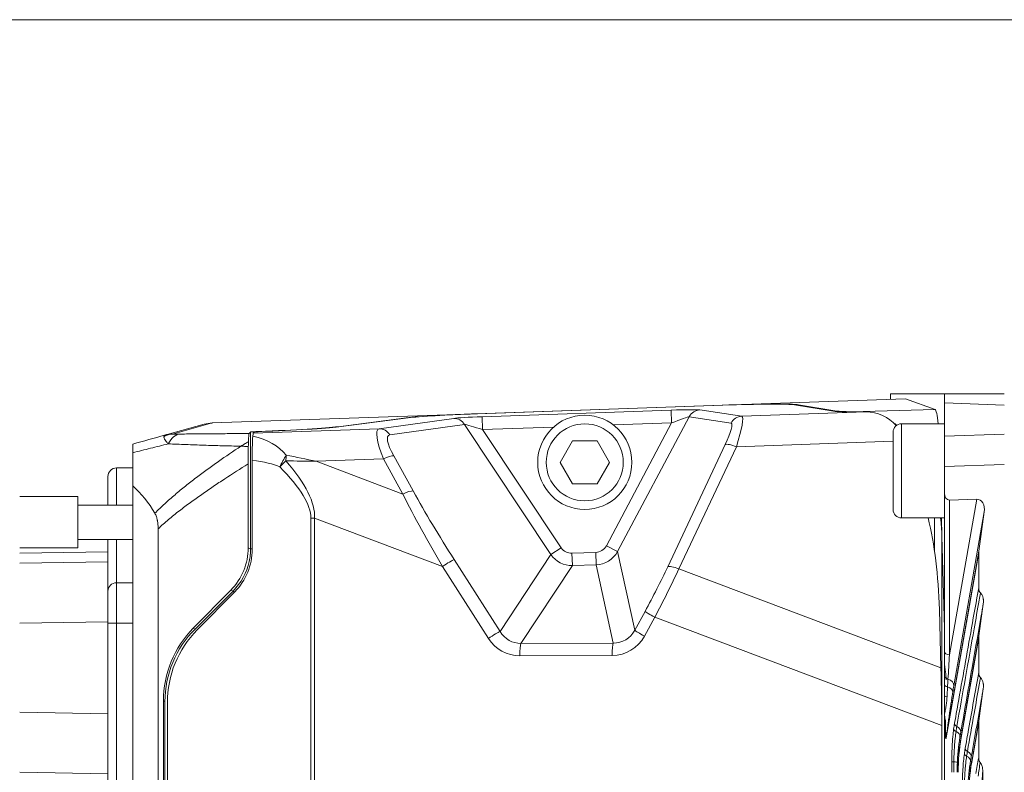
# Model space of a CAD drawing. Header units: millimetres. Extents: x 0 to 837, y 0 to 589.
# Tile 84 of 166: x 418 to 476, y 336 to 380. Entities that reach past the tile are written whole.
import ezdxf

# ---------------------------------------------------------------- set-up
doc = ezdxf.new("R2010")
doc.units = ezdxf.units.MM
doc.layers.add('1', color=7, linetype='Continuous', true_color=0xffffff)

msp = doc.modelspace()

# ---------------------------------------------------------------- linework, layer by layer
at = {"layer": '1', "color": 251, "linetype": 'Continuous', "lineweight": 18}
for p, q in [((510.845, 380.215), (373.329, 380.215)), ((424.995, 354.029), (424.045, 354.029)), ((423.545, 351.859), (423.545, 353.529)), ((423.545, 346.829), (423.545, 349.859)), ((424.995, 347.329), (424.045, 347.329)), ((423.545, 344.959), (423.545, 346.829)), ((423.545, 276.759), (423.545, 344.959))]:
    msp.add_line(p, q, dxfattribs=at)
at = {"layer": '1', "color": 9, "linetype": 'Continuous', "lineweight": 18}
for p, q in [((469.245, 358.04), (469.245, 358.359)), ((472.395, 358.359), (469.245, 358.359)), ((472.395, 357.829), (472.395, 358.359)), ((472.395, 358.359), (475.895, 358.359)), ((445.053, 357.195), (459.451, 357.698)), ((445.125, 357.197), (459.416, 357.696)), ((470.12, 358.07), (459.451, 357.698)), ((463.65, 357.72), (465.924, 357.349)), ((463.883, 357.723), (466.121, 357.357)), ((471.848, 357.441), (470.12, 358.07)), ((472.395, 355.883), (472.395, 357.829)), ((445.053, 357.195), (429.637, 356.657)), ((467.368, 357.303), (467.806, 357.303)), ((426.88, 355.949), (429.167, 356.585)), ((429.632, 356.656), (429.637, 356.657)), ((440.824, 356.944), (436.984, 356.441)), ((437.172, 356.445), (441.085, 356.958)), ((431.798, 356.047), (431.878, 356.131)), ((432.097, 356.123), (432.035, 356.058)), ((472.395, 354.116), (472.395, 355.883)), ((424.995, 352.993), (424.995, 354.922)), ((431.74, 349.373), (431.74, 354.267)), ((431.972, 354.469), (431.972, 349.276)), ((472.395, 352.564), (472.395, 354.116)), ((424.995, 268.726), (424.995, 352.993)), ((472.395, 343.324), (472.395, 352.564)), ((474.287, 352.205), (472.695, 352.15)), ((474.726, 351.462), (474.404, 349.168)), ((472.218, 351.109), (472.248, 350.042)), ((426.477, 350.473), (426.477, 271.246)), ((472.506, 338.313), (474.404, 349.168)), ((474.398, 347.026), (474.398, 349.084)), ((428.526, 344.668), (430.725, 346.895)), ((430.957, 346.799), (428.759, 344.571)), ((472.102, 345.77), (472.194, 342.356)), ((474.404, 344.219), (474.668, 346.102)), ((473.376, 338.334), (474.404, 344.219)), ((474.398, 344.135), (474.398, 342.076)), ((472.395, 341.895), (472.395, 343.324)), ((474.404, 339.269), (474.668, 341.152)), ((426.786, 340.421), (426.786, 281.298)), ((472.395, 340.744), (472.395, 339.604)), ((427.019, 281.394), (427.019, 340.324)), ((472.395, 338.889), (472.395, 339.604)), ((473.989, 336.894), (474.404, 339.269)), ((472.238, 282.736), (472.238, 338.983)), ((472.395, 338.889), (472.395, 282.829)), ((474.398, 337.092), (474.398, 339.185)), ((474.64, 285.4), (474.64, 336.319))]:
    msp.add_line(p, q, dxfattribs=at)
at = {"layer": '1', "color": 9, "linetype": 'Continuous', "lineweight": 13}
for p, q in [((463.883, 357.723), (463.883, 357.682)), ((475.895, 357.706), (472.395, 357.829)), ((445.402, 357.023), (456.442, 357.408)), ((456.442, 357.408), (456.468, 356.659)), ((458.123, 357.424), (460.564, 357.047)), ((460.564, 357.047), (467.806, 357.303)), ((466.121, 357.329), (466.121, 357.357)), ((466.946, 357.316), (471.848, 357.441)), ((429.637, 356.657), (427.321, 356.013)), ((439.38, 356.318), (443.741, 356.928)), ((444.365, 356.576), (440.004, 355.966)), ((440.824, 356.923), (440.824, 356.944)), ((449.422, 348.971), (444.365, 356.576)), ((445.402, 357.023), (445.428, 356.274)), ((452.657, 349.491), (456.468, 356.659)), ((456.468, 356.659), (453.07, 356.541)), ((457.497, 357.021), (453.309, 349.145)), ((459.938, 356.645), (457.497, 357.021)), ((431.878, 349.315), (431.878, 356.131)), ((432.035, 356.058), (439.38, 356.318)), ((432.37, 356.165), (432.37, 356.152)), ((436.984, 356.441), (436.984, 356.423)), ((449.572, 356.418), (445.428, 356.274)), ((445.428, 356.274), (450.02, 349.369)), ((472.395, 355.883), (475.895, 356.005)), ((456.238, 348.261), (459.596, 355.394)), ((469.395, 355.589), (460.248, 355.267)), ((460.248, 355.267), (456.89, 348.133)), ((439.638, 354.558), (435.709, 354.419)), ((435.709, 354.419), (440.773, 352.507)), ((440.773, 352.507), (439.638, 354.558)), ((440.235, 354.736), (441.371, 352.686)), ((475.895, 354.239), (472.395, 354.116)), ((472.695, 343.112), (474.287, 352.205)), ((472.695, 352.15), (472.695, 343.112)), ((474.726, 351.462), (472.948, 341.308)), ((435.4, 270.621), (435.4, 351.097)), ((435.617, 351.097), (435.4, 351.097)), ((443.083, 348.279), (435.617, 351.097)), ((435.617, 351.097), (435.617, 270.621)), ((471.814, 349.189), (471.814, 351.108)), ((472.248, 350.042), (472.395, 344.668)), ((472.248, 350.042), (472.248, 271.677)), ((431.74, 349.373), (431.878, 349.315)), ((431.878, 349.315), (431.972, 349.315)), ((449.422, 348.971), (450.02, 349.369)), ((450.647, 349.049), (452.034, 349.097)), ((450.672, 348.325), (450.647, 349.049)), ((452.059, 348.373), (452.034, 349.097)), ((453.309, 349.145), (452.657, 349.491)), ((453.309, 349.145), (454.314, 344.551)), ((474.398, 349.084), (472.508, 338.271)), ((443.767, 348.676), (446.448, 344.474)), ((446.448, 344.474), (449.422, 348.971)), ((445.765, 344.077), (443.083, 348.279)), ((450.672, 348.325), (447.668, 343.782)), ((452.059, 348.373), (450.672, 348.325)), ((453.059, 343.803), (452.059, 348.373)), ((456.89, 348.133), (472.194, 342.356)), ((428.634, 344.623), (430.854, 346.842)), ((430.854, 346.842), (430.725, 346.895)), ((430.854, 346.842), (430.927, 346.768)), ((454.314, 344.551), (454.915, 345.655)), ((455.482, 345.308), (454.881, 344.204)), ((472.238, 338.983), (455.482, 345.308)), ((428.526, 344.668), (428.634, 344.623)), ((474.398, 344.135), (473.377, 338.293)), ((447.668, 343.782), (453.059, 343.803)), ((452.998, 343.079), (447.608, 343.058)), ((426.878, 340.382), (426.786, 340.421)), ((426.878, 281.336), (426.878, 340.382)), ((474.398, 339.185), (473.99, 336.852)), ((473.307, 338.334), (473.376, 338.334)), ((473.923, 336.894), (473.989, 336.894))]:
    msp.add_line(p, q, dxfattribs=at)
at = {"layer": '1', "color": 27, "linetype": 'Continuous', "lineweight": 13}
msp.add_line((469.895, 356.609), (469.895, 351.109), dxfattribs=at)
at = {"layer": '1', "color": 27, "linetype": 'Continuous', "lineweight": 18}
for p, q in [((472.395, 356.609), (469.895, 356.609)), ((469.395, 351.609), (469.395, 356.109)), ((450.673, 355.609), (449.952, 354.359)), ((452.117, 355.609), (450.673, 355.609)), ((452.838, 354.359), (452.117, 355.609)), ((449.952, 354.359), (450.673, 353.109)), ((452.117, 353.109), (452.838, 354.359)), ((450.673, 353.109), (452.117, 353.109)), ((469.895, 351.109), (472.395, 351.109))]:
    msp.add_line(p, q, dxfattribs=at)
at = {"layer": '1', "color": 251, "linetype": 'Continuous', "lineweight": 13}
for p, q in [((424.045, 354.029), (424.045, 351.859)), ((424.045, 349.859), (424.045, 347.329)), ((424.045, 347.329), (424.045, 344.959)), ((424.045, 344.959), (423.545, 344.959)), ((424.045, 344.959), (424.045, 276.759)), ((424.995, 344.959), (424.045, 344.959))]:
    msp.add_line(p, q, dxfattribs=at)
at = {"layer": '1', "color": 252, "linetype": 'Continuous', "lineweight": 18}
for p, q in [((421.795, 352.359), (418.395, 352.359)), ((421.795, 349.359), (421.795, 352.359)), ((424.995, 351.859), (421.795, 351.859)), ((421.795, 349.859), (424.995, 349.859)), ((418.395, 349.359), (421.795, 349.359)), ((418.395, 348.461), (423.545, 348.551)), ((423.545, 336.168), (418.395, 336.258))]:
    msp.add_line(p, q, dxfattribs=at)
at = {"layer": '1', "color": 252, "linetype": 'Continuous', "lineweight": 13}
for p, q in [((418.395, 349.047), (423.545, 349.137)), ((423.545, 345.051), (418.395, 344.962)), ((418.395, 339.757), (423.545, 339.667))]:
    msp.add_line(p, q, dxfattribs=at)
at = {"layer": '1', "color": 27, "linetype": 'Continuous', "lineweight": 18}
msp.add_circle((451.395, 354.359), 2.75, dxfattribs=at)
at = {"layer": '1', "color": 27, "linetype": 'Continuous', "lineweight": 13}
msp.add_circle((451.395, 354.359), 2.25, dxfattribs=at)
at = {"layer": '1', "color": 9, "linetype": 'Continuous', "lineweight": 18}
msp.add_arc((429.702, 354.658), 2, 92, 105.52404, dxfattribs=at)
at = {"layer": '1', "color": 27, "linetype": 'Continuous', "lineweight": 18}
for centre, start, end in [((469.895, 356.109), 90, 180), ((469.895, 351.609), 180, 270)]:
    msp.add_arc(centre, 0.5, start, end, dxfattribs=at)
at = {"layer": '1', "color": 251, "linetype": 'Continuous', "lineweight": 18}
for centre in [(424.045, 353.529), (424.045, 346.829)]:
    msp.add_arc(centre, 0.5, 90, 180, dxfattribs=at)
at = {"layer": '1', "color": 9, "linetype": 'Continuous', "lineweight": 18}
for centre, major_axis, ratio, start_param, end_param in [((459.416, 357.546), (4.3, 0.15), 0.034899, 0.173313, 1.569576), ((459.451, 357.54), (4.5, 0.157), 0.034899, 0.173313, 1.569576), ((445.053, 357.038), (4.5, 0.157), 0.034899, 1.569576, 2.791307), ((445.125, 357.047), (4.3, 0.15), 0.034899, 1.569576, 2.791307), ((471.045, 357.559), (5.2, 0.182), 0.034899, 3.314905, 3.925771), ((471.045, 357.559), (5, 0.175), 0.034899, 3.314905, 3.749913), ((467.72, 354.799), (1.471, 2.063), 0.964152, 6.063868, 6.885417), ((471.836, 354.441), (0.003, 3.001), 0.092856, 5.519704, 6.249444), ((466.613, 354.309), (4.27, 0.253), 0.700952, 0.747587, 0.795082), ((432.378, 356.148), (0.5, 0.017), 0.034899, 1.586292, 3.105466), ((432.038, 353.558), (0, 2.502), 0.034914, 0.036143, 0.361703), ((432.897, 356.15), (0.8, 0.028), 0.034899, 1.671526, 3.105466), ((432.286, 356.337), (5, 0.175), 0.034899, 4.727885, 5.932899), ((432.286, 356.337), (5.2, 0.182), 0.034899, 4.813118, 5.932899), ((421.246, 347.359), (0, -7.136), 0.855901, 2.169887, 2.480789), ((472.695, 352.574), (0.015, 0.424), 0.706247, 1.620082, 3.190878), ((474.225, 351.496), (0.147, 0.702), 0.696643, 4.80855, 6.453082), ((469.114, 344.915), (0, -9.813), 0.305731, 1.658063, 2.253984), ((470.753, 348.244), (0.44, 5.094), 0.281545, 5.09714, 5.333785), ((428.27, 349.361), (0.63, 3.444), 0.99062, 4.11013, 4.895023), ((428.503, 349.264), (0.63, 3.444), 0.99062, 4.11013, 4.895023), ((474.705, 349.148), (0.088, 0.423), 0.693559, 1.666561, 1.863397), ((432.734, 340.441), (1.08, 5.904), 0.99062, 0.968537, 1.753431), ((432.967, 340.344), (1.08, 5.904), 0.99062, 0.968537, 1.753431), ((474.705, 344.198), (0.088, 0.423), 0.693559, 1.666561, 1.863397), ((471.349, 339.752), (0.064, -10.708), 0.082871, 1.498451, 1.816016), ((474.705, 339.248), (0.088, 0.423), 0.693559, 1.666561, 1.863397)]:
    msp.add_ellipse(centre, major_axis=major_axis, ratio=ratio, start_param=start_param, end_param=end_param, dxfattribs=at)
at = {"layer": '1', "color": 9, "linetype": 'Continuous', "lineweight": 13}
for centre, major_axis, ratio, start_param, end_param in [((456.414, 357.355), (1.731, 0.061), 0.030233, 0.157058, 1.553322), ((458.15, 356.675), (0.114, 0.741), 0.983008, 0.191286, 1.240602), ((445.436, 356.972), (1.761, 0.061), 0.029726, 1.58912, 2.865638), ((443.767, 356.178), (-0.104, 0.743), 0.947853, 5.139714, 6.173462), ((445.462, 356.222), (1.136, -0.356), 0.032539, 1.610954, 2.887472), ((456.44, 356.606), (1.069, 0.414), 0.034508, 0.134597, 1.53086), ((458.979, 354.861), (0.975, 1.778), 0.151314, 5.098676, 6.338048), ((460.59, 356.298), (0.114, 0.741), 0.983008, 0.191286, 1.240602), ((459.631, 354.514), (0.938, 2.531), 0.124782, 5.060154, 6.299526), ((427.374, 354.515), (-0.046, -1.499), 0.88294, 3.215997, 3.603603), ((427.823, 354.514), (-0.01, 1.5), 0.633083, 0.0451, 0.900403), ((440.569, 353.86), (1.221, -2.447), 0.20622, 3.082841, 4.322213), ((439.406, 355.569), (-0.104, 0.743), 0.947853, 5.139714, 6.173462), ((441.167, 354.257), (1.231, -1.683), 0.25173, 3.007303, 4.246675), ((430.787, 353.514), (3.602, 0.172), 0.693136, 0.460322, 1.192217), ((460.248, 355.047), (0.679, -0.319), 0.266611, 1.695626, 2.960434), ((433.971, 354.087), (0.673, 1.341), 0.232878, 1.149993, 1.68719), ((433.971, 354.087), (0.087, 1.497), 0.037614, 1.093618, 1.33391), ((430.399, 353.514), (3.588, 0.137), 0.278524, 0.468187, 1.106136), ((433.971, 354.087), (1.063, 1.058), 0.185774, 1.419619, 1.755243), ((379.694, 372.641), (55.804, -22.098), 0.165852, 0.056227, 0.31147), ((439.638, 354.338), (0.656, 0.363), 0.258385, 0.30495, 1.428694), ((379.306, 372.641), (56.009, -22.011), 0.140612, 0.055204, 0.310448), ((440.773, 352.288), (0.656, 0.363), 0.258385, 0.30495, 1.428694), ((447.117, 347.189), (8.664, -13.673), 0.177711, 4.203385, 4.52095), ((447.715, 347.586), (8.925, -12.971), 0.17075, 4.194303, 4.511868), ((450.657, 349.826), (-0.435, -0.659), 0.949906, 5.901528, 6.878231), ((451.997, 349.873), (-0.166, 0.759), 0.96485, 2.967282, 3.990561), ((451.997, 349.873), (0.321, -1.466), 0.99936, 6.108874, 7.132153), ((428.375, 349.317), (3.237, -1.341), 0.999083, 5.890739, 6.460917), ((443.169, 348.279), (0.632, 0.403), 0.061968, 0.294862, 1.667596), ((450.657, 349.826), (0.828, 1.253), 0.998681, 2.759935, 3.736639), ((453.517, 346.583), (4.437, 8.209), 0.179133, 4.69613, 5.013695), ((454.169, 346.237), (4.694, 8.915), 0.158202, 4.691546, 5.00911), ((456.89, 347.914), (0.679, -0.319), 0.266611, 1.695626, 2.960434), ((455.568, 345.308), (-0.659, 0.359), 0.055088, 0.174801, 1.469922), ((432.881, 340.38), (5.547, -2.297), 0.999405, 2.749146, 3.534039), ((445.851, 344.077), (0.632, 0.403), 0.061968, 0.294862, 1.667596), ((447.723, 345.389), (0.49, 1.542), 0.920728, 2.461031, 3.437734), ((452.974, 345.41), (0.725, -1.464), 0.912907, 5.842309, 6.865588), ((454.967, 344.204), (-0.659, 0.359), 0.055088, 0.174801, 1.469922), ((447.637, 345.389), (0.464, 2.288), 0.957638, 2.360525, 3.337228), ((452.888, 345.41), (1.166, -2.051), 0.949146, 5.792053, 6.815332), ((447.694, 343.058), (-0.003, 0.75), 0.114651, 0.263578, 1.57034), ((453.084, 343.079), (-0.003, 0.75), 0.114651, 0.263578, 1.57034), ((472.695, 343.324), (0.3, 0), 0.707107, 3.141593, 4.712389), ((472.695, 342.759), (0.297, 4.591), 0.004973, 1.494033, 1.80351), ((472.695, 341.895), (0.3, 0), 0.6788, 3.141593, 4.405334), ((472.453, 341.378), (-0.493, 0.086), 0.701748, 3.190125, 4.52518), ((472.695, 341.385), (0.3, 0), 0.513377, 3.141593, 4.321642), ((472.39, 341.006), (0.493, -0.081), 0.555445, 0.041575, 1.267017), ((472.761, 339.534), (0.353, 2.514), 0.034118, 0.792025, 0.983898), ((472.695, 340.744), (0.3, 0), 0.315085, 3.141593, 4.215234), ((472.69, 338.889), (0.299, 0.018), 0.328285, 2.387109, 2.956704), ((473.233, 338.777), (0.297, -0.04), 0.598925, 3.360171, 4.235599), ((473.283, 339.102), (0.295, -0.053), 0.705087, 3.388987, 4.270432), ((472.856, 338.66), (0.492, -0.086), 0.704461, 0.048716, 1.126989), ((472.803, 338.271), (0.296, -0.052), 0.698672, 3.18992, 3.386756), ((472.812, 338.404), (0.493, -0.083), 0.609677, 0.043617, 1.114325), ((491.836, 336.253), (18.641, 0), 0.804669, 3.002399, 3.141593), ((491.541, 336.253), (18.341, 0), 0.801466, 3.002399, 3.141593), ((473.672, 338.293), (0.296, -0.052), 0.698672, 3.18992, 3.386756), ((473.904, 337.641), (0.295, -0.053), 0.705086, 3.388986, 4.257511), ((473.857, 337.337), (0.297, -0.04), 0.605431, 3.361541, 4.224726), ((473.428, 336.963), (0.493, -0.083), 0.615754, 0.043878, 1.102534), ((473.469, 337.204), (0.492, -0.086), 0.704438, 0.048714, 1.114067), ((473.122, 336.86), (-0.3, -0.001), 0.013532, 5.33518, 6.108636), ((472.656, 336.867), (0.5, -0.02), 0.017085, 0.034884, 0.948081), ((492.45, 334.812), (18.641, 0), 0.804669, 3.002399, 3.141593), ((492.154, 334.812), (18.341, 0), 0.801466, 3.002399, 3.141593), ((474.286, 336.852), (0.296, -0.052), 0.698672, 3.18992, 3.386756)]:
    msp.add_ellipse(centre, major_axis=major_axis, ratio=ratio, start_param=start_param, end_param=end_param, dxfattribs=at)
at = {"layer": '1', "color": 9, "linetype": 'Continuous', "lineweight": 18}
for points in [[(467.09, 357.311), (467.041, 357.314), (466.992, 357.316), (466.946, 357.316)], [(424.995, 355.426), (425.621, 355.6), (426.25, 355.774), (426.88, 355.949)], [(472.395, 341.385), (472.395, 341.477), (472.395, 341.654), (472.395, 341.817), (472.395, 341.895)], [(472.395, 340.744), (472.395, 340.857), (472.395, 341.076), (472.395, 341.284), (472.395, 341.385)]]:
    msp.add_open_spline(points, degree=3, dxfattribs=at)
at = {"layer": '1', "color": 9, "linetype": 'Continuous', "lineweight": 13}
for points, knots in [([(426.825, 355.875), (426.831, 355.897), (426.839, 355.914), (426.853, 355.932), (426.86, 355.94), (426.868, 355.945), (426.874, 355.947), (426.877, 355.949), (426.88, 355.949)], [0, 0, 0, 0, 0.5, 0.5, 0.75, 0.875, 0.875, 1, 1, 1, 1]), ([(426.88, 355.949), (426.897, 355.954), (426.916, 355.959), (426.952, 355.968), (427.006, 355.98), (427.061, 355.99), (427.172, 356.006), (427.246, 356.012), (427.321, 356.013)], [0, 0, 0, 0, 0.125, 0.125, 0.25, 0.5, 0.5, 1, 1, 1, 1]), ([(427.321, 356.013), (427.334, 356.013), (427.349, 356.013), (427.38, 356.012), (427.397, 356.012), (427.432, 356.012), (427.45, 356.012), (427.487, 356.011), (427.506, 356.011), (427.564, 356.011), (427.604, 356.012), (427.686, 356.012), (427.728, 356.012), (427.77, 356.012)], [0, 0, 0, 0, 0.125, 0.125, 0.25, 0.25, 0.375, 0.375, 0.5, 0.5, 0.75, 0.75, 1, 1, 1, 1]), ([(427.77, 356.012), (428.095, 356.014), (428.423, 356.017), (429.086, 356.022), (429.42, 356.025), (430.093, 356.031), (430.432, 356.034), (431.112, 356.04), (431.454, 356.044), (431.798, 356.047)], [0, 0, 0, 0, 0.25, 0.25, 0.5, 0.5, 0.75, 0.75, 1, 1, 1, 1]), ([(427.073, 355.441), (426.725, 355.353), (426.378, 355.266), (425.685, 355.092), (425.34, 355.007), (424.995, 354.922)], [0, 0, 0, 0, 0.5, 0.5, 1, 1, 1, 1]), ([(427.073, 355.441), (427.03, 355.485), (426.991, 355.527), (426.925, 355.608), (426.896, 355.647), (426.869, 355.693), (426.863, 355.703), (426.854, 355.721), (426.841, 355.747), (426.832, 355.772), (426.825, 355.797), (426.823, 355.804), (426.821, 355.82), (426.82, 355.827), (426.82, 355.849), (426.821, 355.863), (426.825, 355.875)], [0, 0, 0, 0, 0.25, 0.25, 0.5, 0.5, 0.5625, 0.5625, 0.625, 0.75, 0.75, 0.8125, 0.8125, 0.875, 0.875, 1, 1, 1, 1]), ([(431.314, 355.301), (430.95, 355.309), (430.587, 355.318), (429.867, 355.338), (429.51, 355.349), (428.8, 355.372), (428.449, 355.384), (427.754, 355.411), (427.411, 355.426), (427.073, 355.441)], [0, 0, 0, 0, 0.25, 0.25, 0.5, 0.5, 0.75, 0.75, 1, 1, 1, 1]), ([(431.314, 355.301), (431.384, 355.347), (431.457, 355.393), (431.604, 355.48), (431.678, 355.522), (431.754, 355.562)], [0, 0, 0, 0, 0.5, 0.5, 1, 1, 1, 1]), ([(426.29, 351.383), (426.384, 351.478), (426.479, 351.572), (426.672, 351.758), (426.769, 351.849), (427.064, 352.12), (427.264, 352.296), (427.669, 352.641), (427.874, 352.81), (428.29, 353.142), (428.5, 353.305), (428.923, 353.627), (429.136, 353.785), (429.566, 354.098), (429.782, 354.252), (430.433, 354.71), (430.872, 355.008), (431.314, 355.301)], [0, 0, 0, 0, 0.0625, 0.0625, 0.125, 0.125, 0.25, 0.25, 0.375, 0.375, 0.5, 0.5, 0.625, 0.625, 0.75, 0.75, 1, 1, 1, 1]), ([(431.747, 355.279), (431.673, 355.284), (431.6, 355.289), (431.455, 355.297), (431.384, 355.299), (431.314, 355.301)], [0, 0, 0, 0, 0.5, 0.5, 1, 1, 1, 1]), ([(431.74, 354.267), (431.281, 353.981), (430.825, 353.691), (430.146, 353.248), (429.921, 353.099), (429.472, 352.796), (429.249, 352.643), (428.806, 352.333), (428.586, 352.176), (428.149, 351.855), (427.933, 351.692), (427.613, 351.443), (427.506, 351.358), (427.295, 351.188), (427.191, 351.101), (426.879, 350.839), (426.676, 350.659), (426.477, 350.473)], [0, 0, 0, 0, 0.25, 0.25, 0.375, 0.375, 0.5, 0.5, 0.625, 0.625, 0.75, 0.75, 0.8125, 0.8125, 0.875, 0.875, 1, 1, 1, 1]), ([(472.987, 339.102), (473.053, 339.474), (473.12, 339.847), (473.451, 341.708), (473.716, 343.198), (474.121, 345.467), (474.259, 346.246), (474.398, 347.026)], [0, 0, 0, 0, 0.14097, 0.14097, 0.704852, 0.704852, 1, 1, 1, 1]), ([(474.503, 346.731), (474.478, 346.592), (474.453, 346.452), (474.33, 345.754), (474.231, 345.195), (473.796, 342.736), (473.459, 340.836), (473.123, 338.936)], [0, 0, 0, 0, 0.053763, 0.053763, 0.268815, 0.268815, 1, 1, 1, 1]), ([(474.668, 346.102), (474.628, 345.869), (474.587, 345.636), (474.382, 344.471), (474.219, 343.538), (473.821, 341.268), (473.586, 339.929), (473.351, 338.591)], [0, 0, 0, 0, 0.093073, 0.093073, 0.465363, 0.465363, 1, 1, 1, 1]), ([(473.608, 337.641), (473.675, 338.013), (473.741, 338.386), (474.004, 339.864), (474.201, 340.97), (474.398, 342.076)], [0, 0, 0, 0, 0.251874, 0.251874, 1, 1, 1, 1]), ([(474.503, 341.782), (474.478, 341.642), (474.453, 341.502), (474.33, 340.804), (474.231, 340.245), (474.002, 338.95), (473.871, 338.214), (473.741, 337.477)], [0, 0, 0, 0, 0.097362, 0.097362, 0.486808, 0.486808, 1, 1, 1, 1]), ([(474.668, 341.152), (474.628, 340.919), (474.587, 340.686), (474.382, 339.521), (474.219, 338.589), (474.025, 337.483), (473.994, 337.309), (473.964, 337.135)], [0, 0, 0, 0, 0.17401, 0.17401, 0.870051, 0.870051, 1, 1, 1, 1]), ([(472.552, 340.661), (472.548, 340.575), (472.54, 340.488), (472.521, 340.313), (472.51, 340.225), (472.482, 340.049), (472.467, 339.96), (472.442, 339.827), (472.428, 339.76), (472.414, 339.694), (472.405, 339.649), (472.4, 339.627), (472.395, 339.604)], [0, 0, 0, 0, 0.25, 0.25, 0.5, 0.5, 0.75, 0.75, 0.875, 0.9375, 0.9375, 1, 1, 1, 1]), ([(472.885, 340.936), (472.87, 340.841), (472.854, 340.743), (472.822, 340.54), (472.806, 340.436), (472.781, 340.276), (472.773, 340.222), (472.756, 340.112), (472.748, 340.056), (472.723, 339.889), (472.707, 339.777), (472.674, 339.551), (472.658, 339.438), (472.634, 339.266), (472.626, 339.209), (472.614, 339.123), (472.61, 339.094), (472.603, 339.037), (472.567, 338.781), (472.534, 338.531), (472.506, 338.313)], [0, 0, 0, 0, 0.125, 0.125, 0.25, 0.25, 0.3125, 0.3125, 0.375, 0.375, 0.5, 0.5, 0.625, 0.625, 0.6875, 0.6875, 0.71875, 0.71875, 0.75, 1, 1, 1, 1]), ([(472.468, 338.943), (472.468, 338.998), (472.467, 339.053), (472.462, 339.163), (472.458, 339.218), (472.446, 339.329), (472.438, 339.384), (472.424, 339.467), (472.418, 339.494), (472.407, 339.549), (472.401, 339.577), (472.395, 339.604)], [0, 0, 0, 0, 0.25, 0.25, 0.5, 0.5, 0.75, 0.75, 0.875, 0.875, 1, 1, 1, 1]), ([(472.508, 338.271), (472.507, 338.264), (472.505, 338.257), (472.503, 338.248), (472.502, 338.245), (472.5, 338.24), (472.5, 338.238), (472.497, 338.232), (472.495, 338.229), (472.493, 338.226), (472.492, 338.226), (472.49, 338.225), (472.489, 338.225), (472.486, 338.226), (472.484, 338.228), (472.481, 338.232), (472.479, 338.236), (472.475, 338.243), (472.474, 338.247), (472.47, 338.257), (472.469, 338.262), (472.464, 338.279), (472.461, 338.291), (472.455, 338.318), (472.453, 338.332), (472.447, 338.362), (472.445, 338.378), (472.44, 338.409), (472.438, 338.426), (472.431, 338.476), (472.427, 338.51), (472.421, 338.564), (472.419, 338.582), (472.416, 338.619), (472.414, 338.638), (472.406, 338.732), (472.4, 338.81), (472.395, 338.889)], [0, 0, 0, 0, 0.03125, 0.03125, 0.046875, 0.046875, 0.0625, 0.0625, 0.09375, 0.09375, 0.109375, 0.109375, 0.125, 0.125, 0.15625, 0.15625, 0.1875, 0.1875, 0.21875, 0.21875, 0.25, 0.25, 0.3125, 0.3125, 0.375, 0.375, 0.4375, 0.4375, 0.5, 0.5, 0.625, 0.625, 0.6875, 0.6875, 0.75, 0.75, 1, 1, 1, 1]), ([(472.468, 338.943), (472.468, 338.873), (472.468, 338.804), (472.469, 338.703), (472.469, 338.67), (472.47, 338.605), (472.471, 338.572), (472.473, 338.524), (472.473, 338.509), (472.474, 338.477), (472.475, 338.462), (472.477, 338.431), (472.477, 338.417), (472.479, 338.387), (472.48, 338.373), (472.482, 338.346), (472.484, 338.333), (472.486, 338.315), (472.487, 338.31), (472.488, 338.299), (472.489, 338.294), (472.491, 338.288), (472.491, 338.287), (472.492, 338.283), (472.493, 338.282), (472.495, 338.279), (472.496, 338.279), (472.499, 338.281), (472.499, 338.283), (472.501, 338.287), (472.502, 338.289), (472.504, 338.298), (472.505, 338.305), (472.506, 338.313)], [0, 0, 0, 0, 0.25, 0.25, 0.375, 0.375, 0.5, 0.5, 0.5625, 0.5625, 0.625, 0.625, 0.6875, 0.6875, 0.75, 0.75, 0.8125, 0.8125, 0.84375, 0.84375, 0.875, 0.875, 0.890625, 0.890625, 0.90625, 0.90625, 0.9375, 0.9375, 0.953125, 0.953125, 0.96875, 0.96875, 1, 1, 1, 1]), ([(472.827, 336.86), (472.826, 337.033), (472.831, 337.374), (472.844, 337.707), (472.856, 337.913), (472.859, 337.953), (472.864, 338.034), (472.867, 338.074), (472.876, 338.192), (472.882, 338.269), (472.903, 338.496), (472.919, 338.64), (472.937, 338.777)], [0, 0, 0, 0, 0.25, 0.5, 0.5, 0.5625, 0.5625, 0.625, 0.625, 0.75, 0.75, 1, 1, 1, 1]), ([(473.075, 338.637), (473.057, 338.511), (473.04, 338.377), (473.021, 338.202), (473.018, 338.166), (473.011, 338.094), (473.007, 338.058), (472.998, 337.948), (472.992, 337.874), (472.975, 337.65), (472.967, 337.497), (472.958, 337.301), (472.957, 337.261), (472.954, 337.182), (472.953, 337.142), (472.95, 337.022), (472.948, 336.943), (472.947, 336.862)], [0, 0, 0, 0, 0.25, 0.25, 0.3125, 0.3125, 0.375, 0.375, 0.5, 0.5, 0.75, 0.75, 0.8125, 0.8125, 0.875, 0.875, 1, 1, 1, 1]), ([(473.307, 338.334), (473.29, 338.229), (473.273, 338.118), (473.249, 337.944), (473.241, 337.884), (473.23, 337.793), (473.226, 337.762), (473.219, 337.7), (473.216, 337.668), (473.199, 337.51), (473.187, 337.38), (473.168, 337.117), (473.16, 336.984), (473.155, 336.847)], [0, 0, 0, 0, 0.25, 0.25, 0.375, 0.375, 0.4375, 0.4375, 0.5, 0.5, 0.75, 0.75, 1, 1, 1, 1]), ([(473.351, 338.591), (473.344, 338.55), (473.337, 338.509), (473.322, 338.423), (473.315, 338.379), (473.307, 338.334)], [0, 0, 0, 0, 0.5, 0.5, 1, 1, 1, 1]), ([(473.448, 335.401), (473.448, 335.576), (473.452, 335.922), (473.466, 336.258), (473.486, 336.59), (473.498, 336.749), (473.526, 337.053), (473.542, 337.199), (473.561, 337.337)], [0, 0, 0, 0, 0.25, 0.5, 0.5, 0.75, 0.75, 1, 1, 1, 1]), ([(473.696, 337.196), (473.677, 337.069), (473.66, 336.935), (473.641, 336.758), (473.638, 336.722), (473.63, 336.649), (473.627, 336.613), (473.617, 336.502), (473.611, 336.428), (473.594, 336.201), (473.585, 336.046), (473.577, 335.847), (473.576, 335.808), (473.573, 335.727), (473.572, 335.687), (473.568, 335.566), (473.567, 335.485), (473.566, 335.404)], [0, 0, 0, 0, 0.25, 0.25, 0.3125, 0.3125, 0.375, 0.375, 0.5, 0.5, 0.75, 0.75, 0.8125, 0.8125, 0.875, 0.875, 1, 1, 1, 1]), ([(473.964, 337.135), (473.957, 337.096), (473.95, 337.057), (473.937, 336.977), (473.93, 336.936), (473.923, 336.894)], [0, 0, 0, 0, 0.5, 0.5, 1, 1, 1, 1]), ([(473.923, 336.894), (473.905, 336.788), (473.887, 336.676), (473.863, 336.5), (473.855, 336.44), (473.844, 336.347), (473.841, 336.316), (473.833, 336.253), (473.83, 336.221), (473.813, 336.06), (473.801, 335.929), (473.782, 335.663), (473.774, 335.527), (473.769, 335.389)], [0, 0, 0, 0, 0.25, 0.25, 0.375, 0.375, 0.4375, 0.4375, 0.5, 0.5, 0.75, 0.75, 1, 1, 1, 1])]:
    msp.add_open_spline(points, degree=3, knots=knots, dxfattribs=at)
at = {"layer": '1', "color": 9, "linetype": 'Continuous', "lineweight": 18}
for points, knots in [([(431.798, 356.047), (431.794, 356.043), (431.79, 356.03), (431.782, 355.986), (431.778, 355.956), (431.774, 355.905), (431.773, 355.894), (431.771, 355.872), (431.77, 355.86), (431.767, 355.822), (431.765, 355.795), (431.762, 355.737), (431.76, 355.705), (431.757, 355.637), (431.756, 355.601), (431.754, 355.562)], [0, 0, 0, 0, 0.25, 0.25, 0.5, 0.5, 0.5625, 0.5625, 0.625, 0.625, 0.75, 0.75, 0.875, 0.875, 1, 1, 1, 1]), ([(424.995, 354.922), (424.995, 354.965), (424.995, 355.005), (424.995, 355.079), (424.995, 355.147), (424.995, 355.205), (424.995, 355.245), (424.995, 355.257), (424.995, 355.281), (424.995, 355.292), (424.995, 355.345), (424.995, 355.375), (424.995, 355.406), (424.995, 355.413), (424.995, 355.423), (424.995, 355.426), (424.995, 355.426)], [0, 0, 0, 0, 0.125049, 0.125049, 0.250098, 0.375147, 0.375147, 0.437671, 0.437671, 0.500196, 0.500196, 0.750294, 0.750294, 0.875343, 0.875343, 1, 1, 1, 1]), ([(431.754, 355.562), (431.753, 355.522), (431.751, 355.478), (431.749, 355.383), (431.748, 355.333), (431.747, 355.279)], [0, 0, 0, 0, 0.5, 0.5, 1, 1, 1, 1]), ([(431.972, 354.469), (431.972, 354.547), (431.972, 354.624), (431.973, 354.776), (431.974, 354.851), (431.975, 354.943), (431.975, 354.962), (431.976, 354.998), (431.976, 355.053), (431.977, 355.105), (431.979, 355.209), (431.98, 355.275), (431.982, 355.354), (431.983, 355.37), (431.984, 355.4), (431.984, 355.416), (431.985, 355.461), (431.986, 355.49), (431.989, 355.573), (431.991, 355.625), (431.994, 355.695), (431.995, 355.718), (431.997, 355.75), (431.998, 355.76), (431.999, 355.781), (431.999, 355.79), (432.002, 355.838), (432.005, 355.871), (432.007, 355.898)], [0, 0, 0, 0, 0.125, 0.125, 0.25, 0.25, 0.28125, 0.28125, 0.3125, 0.375, 0.375, 0.5, 0.5, 0.53125, 0.53125, 0.5625, 0.5625, 0.625, 0.625, 0.75, 0.75, 0.8125, 0.8125, 0.84375, 0.84375, 0.875, 0.875, 1, 1, 1, 1]), ([(431.747, 355.279), (431.746, 355.2), (431.745, 355.12), (431.743, 354.956), (431.742, 354.872), (431.741, 354.766), (431.741, 354.744), (431.741, 354.701), (431.741, 354.68), (431.74, 354.615), (431.74, 354.572), (431.74, 354.441), (431.74, 354.354), (431.74, 354.267)], [0, 0, 0, 0, 0.25, 0.25, 0.5, 0.5, 0.5625, 0.5625, 0.625, 0.625, 0.75, 0.75, 1, 1, 1, 1]), ([(426.477, 350.473), (426.477, 350.555), (426.475, 350.637), (426.462, 350.799), (426.452, 350.879), (426.434, 350.977), (426.43, 350.997), (426.422, 351.036), (426.417, 351.055), (426.402, 351.112), (426.391, 351.149), (426.355, 351.257), (426.326, 351.323), (426.29, 351.383)], [0, 0, 0, 0, 0.25, 0.25, 0.5, 0.5, 0.5625, 0.5625, 0.625, 0.625, 0.75, 0.75, 1, 1, 1, 1]), ([(474.398, 347.026), (474.398, 346.999), (474.4, 346.972), (474.408, 346.92), (474.414, 346.894), (474.426, 346.856), (474.431, 346.843), (474.442, 346.819), (474.448, 346.807), (474.461, 346.784), (474.468, 346.773), (474.485, 346.751), (474.493, 346.741), (474.503, 346.731)], [0, 0, 0, 0, 0.25, 0.25, 0.5, 0.5, 0.625, 0.625, 0.75, 0.75, 0.875, 0.875, 1, 1, 1, 1]), ([(474.503, 346.731), (474.513, 346.722), (474.523, 346.711), (474.541, 346.689), (474.549, 346.678), (474.574, 346.644), (474.588, 346.62), (474.613, 346.569), (474.624, 346.543), (474.643, 346.491), (474.65, 346.464), (474.66, 346.423), (474.662, 346.409), (474.667, 346.381), (474.669, 346.367), (474.675, 346.325), (474.677, 346.297), (474.679, 346.214), (474.676, 346.158), (474.668, 346.102)], [0, 0, 0, 0, 0.0625, 0.0625, 0.125, 0.125, 0.25, 0.25, 0.375, 0.375, 0.5, 0.5, 0.5625, 0.5625, 0.625, 0.625, 0.75, 0.75, 1, 1, 1, 1]), ([(474.398, 342.076), (474.398, 342.049), (474.4, 342.023), (474.408, 341.97), (474.414, 341.944), (474.426, 341.906), (474.431, 341.894), (474.442, 341.869), (474.448, 341.857), (474.461, 341.834), (474.468, 341.823), (474.485, 341.801), (474.493, 341.791), (474.503, 341.782)], [0, 0, 0, 0, 0.25, 0.25, 0.5, 0.5, 0.625, 0.625, 0.75, 0.75, 0.875, 0.875, 1, 1, 1, 1]), ([(474.503, 341.782), (474.513, 341.772), (474.523, 341.761), (474.541, 341.74), (474.549, 341.729), (474.574, 341.694), (474.588, 341.67), (474.613, 341.619), (474.624, 341.593), (474.643, 341.541), (474.65, 341.514), (474.66, 341.473), (474.662, 341.459), (474.667, 341.432), (474.669, 341.418), (474.675, 341.376), (474.677, 341.348), (474.679, 341.264), (474.676, 341.208), (474.668, 341.152)], [0, 0, 0, 0, 0.0625, 0.0625, 0.125, 0.125, 0.25, 0.25, 0.375, 0.375, 0.5, 0.5, 0.5625, 0.5625, 0.625, 0.625, 0.75, 0.75, 1, 1, 1, 1]), ([(474.398, 337.092), (474.398, 337.068), (474.4, 337.044), (474.406, 336.998), (474.411, 336.975), (474.421, 336.941), (474.425, 336.93), (474.433, 336.908), (474.438, 336.897), (474.454, 336.865), (474.466, 336.845), (474.481, 336.827)], [0, 0, 0, 0, 0.25, 0.25, 0.5, 0.5, 0.625, 0.625, 0.75, 0.75, 1, 1, 1, 1]), ([(474.481, 336.827), (474.496, 336.809), (474.509, 336.791), (474.533, 336.752), (474.544, 336.733), (474.574, 336.672), (474.59, 336.63), (474.609, 336.565), (474.615, 336.543), (474.624, 336.498), (474.628, 336.476), (474.637, 336.409), (474.64, 336.364), (474.64, 336.319)], [0, 0, 0, 0, 0.125, 0.125, 0.25, 0.25, 0.5, 0.5, 0.625, 0.625, 0.75, 0.75, 1, 1, 1, 1])]:
    msp.add_open_spline(points, degree=3, knots=knots, dxfattribs=at)
at = {"layer": '1', "color": 9, "linetype": 'Continuous', "lineweight": 13}
for points in [[(433.961, 354.778), (434.544, 354.663), (435.126, 354.543), (435.709, 354.419)], [(435.709, 354.419), (435.118, 354.429), (434.528, 354.437), (433.937, 354.442)], [(431.798, 348.569), (431.825, 348.692), (431.865, 348.939), (431.878, 349.189), (431.878, 349.315)], [(472.604, 341.701), (472.601, 341.631), (472.593, 341.484), (472.585, 341.325), (472.581, 341.243)], [(472.581, 341.243), (472.576, 341.151), (472.567, 340.962), (472.557, 340.763), (472.552, 340.661)], [(472.937, 338.777), (472.952, 338.892), (472.969, 339.001), (472.987, 339.102)], [(473.123, 338.936), (473.106, 338.843), (473.09, 338.743), (473.075, 338.637)], [(473.561, 337.337), (473.576, 337.444), (473.591, 337.546), (473.608, 337.641)], [(473.741, 337.477), (473.725, 337.389), (473.71, 337.296), (473.696, 337.196)], [(474.231, 336.192), (474.287, 336.492), (474.342, 336.792), (474.398, 337.092)], [(472.828, 336.253), (472.828, 336.455), (472.827, 336.657), (472.827, 336.86)], [(472.947, 336.862), (472.944, 336.659), (472.943, 336.456), (472.943, 336.253)], [(473.155, 336.847), (473.147, 336.649), (473.143, 336.451), (473.143, 336.253)], [(474.481, 336.827), (474.442, 336.559), (474.403, 336.291), (474.364, 336.024)], [(474.64, 336.319), (474.624, 336.126), (474.608, 335.935), (474.592, 335.744)]]:
    msp.add_open_spline(points, degree=3, dxfattribs=at)
at = {"layer": '1', "color": 252, "linetype": 'Continuous', "lineweight": 18}
msp.add_open_spline([(472.501, 341.647), (472.498, 341.692), (472.495, 341.737), (472.479, 341.934), (472.464, 342.085), (472.434, 342.328), (472.421, 342.422), (472.407, 342.515)], degree=3, knots=[0, 0, 0, 0, 0.154714, 0.154714, 0.676294, 0.676294, 1, 1, 1, 1], dxfattribs=at)

doc.saveas('drawing.dxf')
